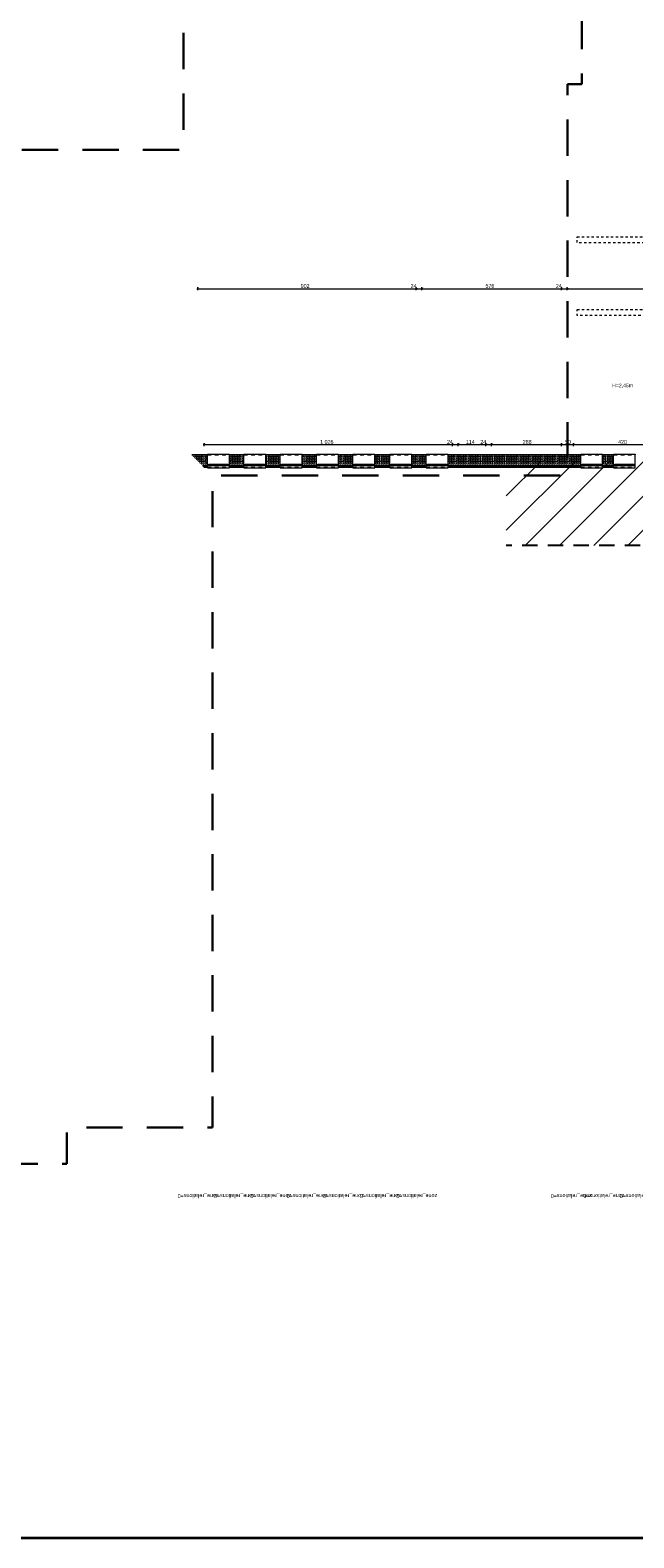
# Model space of a CAD drawing. Header units: centimetres. Extents: x 18292 to 3593338517, y 11794 to 62103.
# Tile 2 of 147: x 24148 to 26641, y 51348 to 57575. Entities that reach past the tile are written whole.
import ezdxf
from ezdxf.enums import TextEntityAlignment as Align

# ---------------------------------------------------------------- set-up
doc = ezdxf.new("R2010")
doc.units = ezdxf.units.CM
doc.header["$MEASUREMENT"] = 0
for name, pattern in [('1 LINIA PRZERYWANA', [30, 15, -15]), ('Dashed-002', [20, 10, -10]), ('Long Dashed', [105.83333, 63.499999, -42.333331]), ('Przerywana długa', [250, 150, -100])]:
    doc.linetypes.add(name, pattern=pattern)
for name, color, linetype in [('410-Fundamenty', 7, 'Continuous'), ('499-Wymiary i opisy', 7, 'Continuous'), ('__PROJEKTOWANE', 7, 'Continuous'), ('MF_OPISY', 7, 'Continuous'), ('MF_przerywana', 7, 'Continuous')]:
    doc.layers.add(name, color=color, linetype=linetype)
doc.styles.add('GENERATED_STYLE_1', font='txt')
doc.styles.add('GENERATED_STYLE_2', font='txt')
doc.styles.add('GENERATED_STYLE_4', font='txt')
doc.dimstyles.new('GENERATED_STYLE__1', dxfattribs={"dimtxt": 16, "dimasz": 6.08, "dimexe": 0.18, "dimexo": 0.0625, "dimgap": 0.09, "dimtad": 1, "dimtih": 1, "dimtoh": 1, "dimdec": 0, "dimzin": 0, "dimdsep": 46, "dimtxsty": 'GENERATED_STYLE_4', "dimblk": 'ARROWHEAD_2', "dimblk1": 'ARROWHEAD_2', "dimblk2": 'ARROWHEAD_2', "dimcen": 0.09, "dimse1": 1, "dimse2": 1, "dimclrd": 7, "dimclre": 7, "dimclrt": 7, "dimadec": 0, "dimazin": 0, "dimtfac": 1, "dimtdec": 4, "dimtmove": 0, "dimatfit": 3, "dimfxl": 0, "dimtolj": 1, "dimtzin": 0, "dimarcsym": 0})
doc.dimstyles.new('GENERATED_STYLE__4', dxfattribs={"dimtxt": 16, "dimasz": 6.08, "dimexe": 0.18, "dimexo": 0.0625, "dimgap": 0.09, "dimtad": 1, "dimdec": 0, "dimzin": 0, "dimdsep": 46, "dimtxsty": 'GENERATED_STYLE_4', "dimblk": 'ARROWHEAD_2', "dimblk1": 'ARROWHEAD_2', "dimblk2": 'ARROWHEAD_2', "dimcen": 0.09, "dimse1": 1, "dimse2": 1, "dimclrd": 7, "dimclre": 7, "dimclrt": 7, "dimadec": 0, "dimazin": 0, "dimtfac": 1, "dimtdec": 4, "dimtmove": 0, "dimatfit": 3, "dimfxl": 0, "dimtolj": 1, "dimtzin": 0, "dimarcsym": 0})
doc.dimstyles.new('GENERATED_STYLE__6', dxfattribs={"dimtxt": 16, "dimasz": 6.08, "dimexe": 0.18, "dimexo": 0.0625, "dimgap": 0.09, "dimtad": 1, "dimdec": 0, "dimzin": 0, "dimdsep": 46, "dimtxsty": 'GENERATED_STYLE_1', "dimblk": 'ARROWHEAD_2', "dimblk1": 'ARROWHEAD_2', "dimblk2": 'ARROWHEAD_2', "dimcen": 0.09, "dimse1": 1, "dimse2": 1, "dimclrd": 7, "dimclre": 7, "dimclrt": 7, "dimadec": 0, "dimazin": 0, "dimtfac": 1, "dimtdec": 4, "dimtmove": 0, "dimatfit": 3, "dimfxl": 0, "dimtolj": 1, "dimtzin": 0, "dimarcsym": 0})
pattern_1 = [(90, (4868174.1653, 3898003.6053), (-3.4641016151, 0), [2, -4]), (90, (4868172.4333, 3898006.6053), (-3.4641016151, 0), [2, -4]), (150, (4868174.1653, 3898005.6053), (1.7320508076, 3), [2, -4]), (150, (4868170.7012, 3898005.6053), (1.7320508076, 3), [2, -4]), (210, (4868174.1653, 3898003.6053), (-1.7320508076, 3), [2, -4]), (210, (4868170.7012, 3898003.6053), (-1.7320508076, 3), [2, -4])]
pattern_2 = [(45, (4868174.165, 3898003.605), (-7.071067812, 7.071067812), [7.5, -2.5]), (45, (4868174.165, 3898010.676), (-7.071067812, 7.071067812), [7.5, -2.5])]

# ---------------------------------------------------------------- blocks, each defined once
blk = doc.blocks.new('*D35', base_point=(4868174.2, 3898003.6))
at = {"layer": '499-Wymiary i opisy', "color": 7, "linetype": 'Continuous', "lineweight": 13}
for p, q in [((24862, 55863), (24865.9, 55863)), ((24868.2, 55867), (24863.6, 55859)), ((24865.9, 55857), (24865.9, 55869)), ((24865.9, 55863), (25891.9, 55863)), ((25894.2, 55867), (25889.6, 55859)), ((25891.9, 55857), (25891.9, 55869))]:
    blk.add_line(p, q, dxfattribs=at)
at = {"layer": '499-Wymiary i opisy', "color": 7, "lineweight": 13, "char_height": 16, "attachment_point": 7, "style": 'GENERATED_STYLE_4'}
for s, insert in [('\\A1;{\\pql;\\fArial Narrow|b0|i0|c238|p34;1\xa0026}', (25345.6, 55866.2)), ('\\A1;{\\pql;\\fArial Narrow|b0|i0|c238|p34;24}', (25869.1, 55866.2))]:
    blk.add_mtext(s, dxfattribs=dict(at, insert=insert))
blk = doc.blocks.new('ARROWHEAD_2')
at = {"color": 0, "linetype": 'Continuous', "lineweight": 0}
for p, q in [((0, 0), (-1, 0)), ((-0.4, -0.7), (0.4, 0.7))]:
    blk.add_line(p, q, dxfattribs=at)
blk = doc.blocks.new('*D37', base_point=(4868174.2, 3898003.6))
at = {"layer": '499-Wymiary i opisy', "color": 7, "linetype": 'Continuous', "lineweight": 13}
for p, q in [((25894.2, 55867), (25889.6, 55859)), ((25891.9, 55857), (25891.9, 55869)), ((25891.9, 55863), (25915.9, 55863)), ((25918.2, 55867), (25913.6, 55859)), ((25915.9, 55857), (25915.9, 55869))]:
    blk.add_line(p, q, dxfattribs=at)
blk = doc.blocks.new('*D38', base_point=(4868174.2, 3898003.6))
at = {"layer": '499-Wymiary i opisy', "color": 7, "linetype": 'Continuous', "lineweight": 13}
for p, q in [((25918.2, 55867), (25913.6, 55859)), ((25915.9, 55857), (25915.9, 55869)), ((25915.9, 55863), (26029.9, 55863)), ((26032.2, 55867), (26027.6, 55859)), ((26029.9, 55857), (26029.9, 55869))]:
    blk.add_line(p, q, dxfattribs=at)
at = {"layer": '499-Wymiary i opisy', "color": 7, "lineweight": 13, "char_height": 16, "attachment_point": 7, "style": 'GENERATED_STYLE_4'}
for s, insert in [('\\A1;{\\pql;\\fArial Narrow|b0|i0|c238|p34;114}', (25947.3, 55866.2)), ('\\A1;{\\pql;\\fArial Narrow|b0|i0|c238|p34;24}', (26007.1, 55866.2))]:
    blk.add_mtext(s, dxfattribs=dict(at, insert=insert))
blk = doc.blocks.new('*D39', base_point=(4868174.2, 3898003.6))
at = {"layer": '499-Wymiary i opisy', "color": 7, "linetype": 'Continuous', "lineweight": 13}
for p, q in [((26032.2, 55867), (26027.6, 55859)), ((26029.9, 55857), (26029.9, 55869)), ((26029.9, 55863), (26053.6, 55863)), ((26055.9, 55867), (26051.3, 55859)), ((26053.6, 55857), (26053.6, 55869))]:
    blk.add_line(p, q, dxfattribs=at)
blk = doc.blocks.new('*D40', base_point=(4868174.2, 3898003.6))
at = {"layer": '499-Wymiary i opisy', "color": 7, "linetype": 'Continuous', "lineweight": 13}
for p, q in [((26055.9, 55867), (26051.3, 55859)), ((26053.6, 55857), (26053.6, 55869)), ((26053.6, 55863), (26341.7, 55863)), ((26344.1, 55867), (26339.4, 55859)), ((26341.7, 55857), (26341.7, 55869))]:
    blk.add_line(p, q, dxfattribs=at)
at = {"layer": '499-Wymiary i opisy', "color": 7, "lineweight": 13, "insert": (26182.3, 55866.2), "char_height": 16, "attachment_point": 7, "style": 'GENERATED_STYLE_4'}
blk.add_mtext('\\A1;{\\pql;\\fArial Narrow|b0|i0|c238|p34;288}', dxfattribs=at)
blk = doc.blocks.new('*D41', base_point=(4868174.2, 3898003.6))
at = {"layer": '499-Wymiary i opisy', "color": 7, "linetype": 'Continuous', "lineweight": 13}
for p, q in [((26344.1, 55867), (26339.4, 55859)), ((26341.7, 55857), (26341.7, 55869)), ((26341.7, 55863), (26391.9, 55863)), ((26394.2, 55867), (26389.6, 55859)), ((26391.9, 55857), (26391.9, 55869))]:
    blk.add_line(p, q, dxfattribs=at)
at = {"layer": '499-Wymiary i opisy', "color": 7, "lineweight": 13, "insert": (26356.6, 55866.2), "char_height": 16, "attachment_point": 7, "style": 'GENERATED_STYLE_4'}
blk.add_mtext('\\A1;{\\pql;\\fArial Narrow|b0|i0|c238|p34;50}', dxfattribs=at)
blk = doc.blocks.new('*D42', base_point=(4868174.2, 3898003.6))
at = {"layer": '499-Wymiary i opisy', "color": 7, "linetype": 'Continuous', "lineweight": 13}
for p, q in [((26394.2, 55867), (26389.6, 55859)), ((26391.9, 55857), (26391.9, 55869)), ((26391.9, 55863), (26811.9, 55863)), ((26814.2, 55867), (26809.6, 55859)), ((26811.9, 55857), (26811.9, 55869))]:
    blk.add_line(p, q, dxfattribs=at)
at = {"layer": '499-Wymiary i opisy', "color": 7, "lineweight": 13, "char_height": 16, "attachment_point": 7, "style": 'GENERATED_STYLE_4'}
for s, insert in [('\\A1;{\\pql;\\fArial Narrow|b0|i0|c238|p34;420}', (26576.3, 55866.2)), ('\\A1;{\\pql;\\fArial Narrow|b0|i0|c238|p34;24}', (26789.1, 55866.2))]:
    blk.add_mtext(s, dxfattribs=dict(at, insert=insert))
blk = doc.blocks.new('*D116', base_point=(4868174.2, 3898003.6))
at = {"layer": '499-Wymiary i opisy', "color": 7, "linetype": 'Continuous', "lineweight": 13}
for p, q in [((24836, 56506.9), (24839.9, 56506.9)), ((24842.2, 56510.9), (24837.6, 56502.9)), ((24839.9, 56500.9), (24839.9, 56512.9)), ((24839.9, 56506.9), (25741.9, 56506.9)), ((25744.2, 56510.9), (25739.6, 56502.9)), ((25741.9, 56500.9), (25741.9, 56512.9))]:
    blk.add_line(p, q, dxfattribs=at)
at = {"layer": '499-Wymiary i opisy', "color": 7, "lineweight": 13, "char_height": 16, "attachment_point": 7, "style": 'GENERATED_STYLE_4'}
for s, insert in [('\\A1;{\\pql;\\fArial Narrow|b0|i0|c238|p34;902}', (25265.3, 56510.1)), ('\\A1;{\\pql;\\fArial Narrow|b0|i0|c238|p34;24}', (25719.1, 56510.1))]:
    blk.add_mtext(s, dxfattribs=dict(at, insert=insert))
blk = doc.blocks.new('*D117', base_point=(4868174.2, 3898003.6))
at = {"layer": '499-Wymiary i opisy', "color": 7, "linetype": 'Continuous', "lineweight": 13}
for p, q in [((25744.2, 56510.9), (25739.6, 56502.9)), ((25741.9, 56500.9), (25741.9, 56512.9)), ((25741.9, 56506.9), (25765.9, 56506.9)), ((25768.2, 56510.9), (25763.6, 56502.9)), ((25765.9, 56500.9), (25765.9, 56512.9))]:
    blk.add_line(p, q, dxfattribs=at)
blk = doc.blocks.new('*D118', base_point=(4868174.2, 3898003.6))
at = {"layer": '499-Wymiary i opisy', "color": 7, "linetype": 'Continuous', "lineweight": 13}
for p, q in [((25768.2, 56510.9), (25763.6, 56502.9)), ((25765.9, 56500.9), (25765.9, 56512.9)), ((25765.9, 56506.9), (26341.9, 56506.9)), ((26344.2, 56510.9), (26339.6, 56502.9)), ((26341.9, 56500.9), (26341.9, 56512.9))]:
    blk.add_line(p, q, dxfattribs=at)
at = {"layer": '499-Wymiary i opisy', "color": 7, "lineweight": 13, "char_height": 16, "attachment_point": 7, "style": 'GENERATED_STYLE_4'}
for s, insert in [('\\A1;{\\pql;\\fArial Narrow|b0|i0|c238|p34;576}', (26028.3, 56510.1)), ('\\A1;{\\pql;\\fArial Narrow|b0|i0|c238|p34;24}', (26319.1, 56510.1))]:
    blk.add_mtext(s, dxfattribs=dict(at, insert=insert))
blk = doc.blocks.new('*D119', base_point=(4868174.2, 3898003.6))
at = {"layer": '499-Wymiary i opisy', "color": 7, "linetype": 'Continuous', "lineweight": 13}
for p, q in [((26344.2, 56510.9), (26339.6, 56502.9)), ((26341.9, 56500.9), (26341.9, 56512.9)), ((26341.9, 56506.9), (26365.9, 56506.9)), ((26368.2, 56510.9), (26363.6, 56502.9)), ((26365.9, 56500.9), (26365.9, 56512.9))]:
    blk.add_line(p, q, dxfattribs=at)
blk = doc.blocks.new('*D120', base_point=(4868174.2, 3898003.6))
at = {"layer": '499-Wymiary i opisy', "color": 7, "linetype": 'Continuous', "lineweight": 13}
for p, q in [((26368.2, 56510.9), (26363.6, 56502.9)), ((26365.9, 56500.9), (26365.9, 56512.9)), ((26365.9, 56506.9), (28193.9, 56506.9)), ((28196.2, 56510.9), (28191.6, 56502.9)), ((28193.9, 56500.9), (28193.9, 56512.9))]:
    blk.add_line(p, q, dxfattribs=at)
at = {"layer": '499-Wymiary i opisy', "color": 7, "lineweight": 13, "insert": (27256.8, 56510.1), "char_height": 16, "attachment_point": 7, "style": 'GENERATED_STYLE_4'}
blk.add_mtext('\\A1;{\\pql;\\fArial Narrow|b0|i0|c238|p34;1\xa0828}', dxfattribs=at)
blk = doc.blocks.new('*D126', base_point=(4868174.2, 3898003.6))
at = {"layer": '499-Wymiary i opisy', "color": 7, "linetype": 'Continuous', "lineweight": 13}
for p, q in [((31251.8, 59746.5), (31239.8, 59746.5)), ((31249.8, 59744.2), (31241.8, 59748.8)), ((31245.8, 59746.5), (31245.8, 59750.4)), ((31245.8, 52927.5), (31245.8, 59746.5)), ((31251.8, 52927.5), (31239.8, 52927.5)), ((31241.8, 52929.8), (31249.8, 52925.2)), ((31245.8, 52923.6), (31245.8, 52927.5))]:
    blk.add_line(p, q, dxfattribs=at)
at = {"layer": '499-Wymiary i opisy', "color": 7, "lineweight": 13, "insert": (31242.6, 56311.4), "char_height": 16, "attachment_point": 7, "rotation": 90, "style": 'GENERATED_STYLE_1'}
blk.add_mtext('\\A1;{\\pql;\\fArial Narrow|b1|i0|c238|p34;6\xa0819}', dxfattribs=at)
blk = doc.blocks.new('*D127', base_point=(4868174.2, 3898003.6))
at = {"layer": '499-Wymiary i opisy', "color": 7, "linetype": 'Continuous', "lineweight": 13}
for p, q in [((31221.8, 53077.5), (31209.8, 53077.5)), ((31211.8, 53079.8), (31219.8, 53075.2)), ((31215.8, 52927.5), (31215.8, 53077.5)), ((31221.8, 52927.5), (31209.8, 52927.5)), ((31211.8, 52929.8), (31219.8, 52925.2)), ((31215.8, 52923.6), (31215.8, 52927.5))]:
    blk.add_line(p, q, dxfattribs=at)
at = {"layer": '499-Wymiary i opisy', "color": 7, "lineweight": 13, "insert": (31212.6, 52987.1), "char_height": 16, "attachment_point": 7, "rotation": 90, "style": 'GENERATED_STYLE_4'}
blk.add_mtext('\\A1;{\\pql;\\fArial Narrow|b0|i0|c238|p34;150}', dxfattribs=at)
blk = doc.blocks.new('*D128', base_point=(4868174.2, 3898003.6))
at = {"layer": '499-Wymiary i opisy', "color": 7, "linetype": 'Continuous', "lineweight": 13}
for p, q in [((31221.8, 54094.5), (31209.8, 54094.5)), ((31211.8, 54096.8), (31219.8, 54092.2)), ((31215.8, 53077.5), (31215.8, 54094.5)), ((31221.8, 53077.5), (31209.8, 53077.5)), ((31211.8, 53079.8), (31219.8, 53075.2))]:
    blk.add_line(p, q, dxfattribs=at)
at = {"layer": '499-Wymiary i opisy', "color": 7, "lineweight": 13, "insert": (31212.6, 53563), "char_height": 16, "attachment_point": 7, "rotation": 90, "style": 'GENERATED_STYLE_4'}
blk.add_mtext('\\A1;{\\pql;\\fArial Narrow|b0|i0|c238|p34;1\xa0017}', dxfattribs=at)
blk = doc.blocks.new('*D135', base_point=(4868174.2, 3898003.6))
at = {"layer": '499-Wymiary i opisy', "color": 7, "linetype": 'Continuous', "lineweight": 13}
for p, q in [((31191.8, 53077.5), (31179.8, 53077.5)), ((31181.8, 53079.8), (31189.8, 53075.2)), ((31185.8, 52927.5), (31185.8, 53077.5)), ((31191.8, 52927.5), (31179.8, 52927.5)), ((31181.8, 52929.8), (31189.8, 52925.2)), ((31185.8, 52923.6), (31185.8, 52927.5))]:
    blk.add_line(p, q, dxfattribs=at)
at = {"layer": '499-Wymiary i opisy', "color": 7, "lineweight": 13, "insert": (31182.6, 52987.1), "char_height": 16, "attachment_point": 7, "rotation": 90, "style": 'GENERATED_STYLE_4'}
blk.add_mtext('\\A1;{\\pql;\\fArial Narrow|b0|i0|c238|p34;150}', dxfattribs=at)
blk = doc.blocks.new('*D136', base_point=(4868174.2, 3898003.6))
at = {"layer": '499-Wymiary i opisy', "color": 7, "linetype": 'Continuous', "lineweight": 13}
for p, q in [((31191.8, 54094.5), (31179.8, 54094.5)), ((31181.8, 54096.8), (31189.8, 54092.2)), ((31185.8, 53077.5), (31185.8, 54094.5)), ((31191.8, 53077.5), (31179.8, 53077.5)), ((31181.8, 53079.8), (31189.8, 53075.2))]:
    blk.add_line(p, q, dxfattribs=at)
at = {"layer": '499-Wymiary i opisy', "color": 7, "lineweight": 13, "insert": (31182.6, 53563), "char_height": 16, "attachment_point": 7, "rotation": 90, "style": 'GENERATED_STYLE_4'}
blk.add_mtext('\\A1;{\\pql;\\fArial Narrow|b0|i0|c238|p34;1\xa0017}', dxfattribs=at)
blk = doc.blocks.new('Okno 21')
at = {"layer": '410-Fundamenty', "color": 5, "linetype": 'Continuous', "lineweight": 13}
for p, q in [((-45, 40), (-45, 43)), ((-45, 43), (45, 43)), ((-45, 0), (-39.5, 0)), ((-39.5, 2.5), (-34.5, 2.5)), ((-39.5, -2.5), (-39.5, 2.5)), ((-39.5, 0), (-39.5, -2.5)), ((-34.5, 2.5), (34.5, 2.5)), ((-34.5, 2.5), (-34.5, -2.5)), ((-34.5, 2.5), (34.5, 2.5)), ((-34.5, 0), (34.5, 0)), ((34.5, -2.5), (34.5, 2.5)), ((34.5, 2.5), (39.5, 2.5)), ((39.5, 2.5), (39.5, -2.5)), ((39.5, -2.5), (39.5, 0)), ((39.5, 0), (45, 0)), ((45, 43), (45, 40)), ((-37, -5), (-45, -5)), ((-45, -10), (-45, -13)), ((-45, -13), (45, -13)), ((-39.5, -2.5), (-37, -2.5)), ((-34.5, -2.5), (-39.5, -2.5)), ((-37, -2.5), (-37, -5)), ((37, -5), (-37, -5)), ((34.5, -2.5), (-34.5, -2.5)), ((39.5, -2.5), (34.5, -2.5)), ((37, -5), (37, -2.5)), ((37, -2.5), (39.5, -2.5)), ((45, -5), (37, -5)), ((45, -13), (45, -10))]:
    blk.add_line(p, q, dxfattribs=at)
at = {"layer": '410-Fundamenty', "color": 5, "linetype": '1 LINIA PRZERYWANA', "lineweight": 13}
for p, q in [((-45, 40), (45, 40)), ((-45, -10), (45, -10))]:
    blk.add_line(p, q, dxfattribs=at)
at = {"layer": '410-Fundamenty', "color": 7, "linetype": 'Continuous', "lineweight": 13}
for p, q in [((-45, 15), (-45, 40)), ((-45, 10), (-45, 15)), ((-45, 0), (-45, 10)), ((-45, -5), (-45, 0)), ((-45, -5), (-45, 0)), ((45, 15), (45, 40)), ((45, 10), (45, 15)), ((45, 0), (45, 10)), ((45, -5), (45, 0)), ((45, -5), (45, 0)), ((-45, -10), (-45, -5)), ((45, -10), (45, -5))]:
    blk.add_line(p, q, dxfattribs=at)
blk = doc.blocks.new('D Marker 11')
at = {"layer": '410-Fundamenty', "color": 5, "lineweight": 13, "style": 'GENERATED_STYLE_1'}
blk.add_attdef('DUMMY_141', text='', height=16, rotation=180, dxfattribs=at).set_placement((0, -3047.647), align=Align.BOTTOM_LEFT)

msp = doc.modelspace()

# ---------------------------------------------------------------- hatches: boundary and pattern name
at = {"layer": '410-Fundamenty', "linetype": 'Continuous', "lineweight": 0, "true_color": 0x000000}
h = msp.add_hatch(dxfattribs=at)
h.set_pattern_fill('beton_000a', color=18, style=0, pattern_type=2)
h.set_pattern_definition(pattern_2)
h.paths.add_polyline_path([(24815.9, 55820.5), (24840.9, 55795.5), (24880.9, 55795.5), (24880.9, 55820.5)])
h = msp.add_hatch(dxfattribs=at)
h.set_pattern_fill('beton_000a', color=18, style=0, pattern_type=2)
h.set_pattern_definition(pattern_2)
h.paths.add_polyline_path([(24840.9, 55795.5), (24845.9, 55790.5), (24880.9, 55790.5), (24880.9, 55795.5)])
h = msp.add_hatch(dxfattribs=at)
h.set_pattern_fill('beton_000a', color=18, style=0, pattern_type=2)
h.set_pattern_definition(pattern_2)
h.paths.add_polyline_path([(24845.9, 55790.5), (24860.9, 55775.5), (24880.9, 55775.5), (24880.9, 55790.5)])
h = msp.add_hatch(dxfattribs=at)
h.set_pattern_fill('beton_000a', color=18, style=0, pattern_type=2)
h.set_pattern_definition(pattern_2)
h.paths.add_polyline_path([(24970.9, 55820.5), (24970.9, 55795.5), (25030.9, 55795.5), (25030.9, 55820.5)])
h = msp.add_hatch(dxfattribs=at)
h.set_pattern_fill('beton_000a', color=18, style=0, pattern_type=2)
h.set_pattern_definition(pattern_2)
h.paths.add_polyline_path([(24970.9, 55790.5), (25030.9, 55790.5), (25030.9, 55795.5), (24970.9, 55795.5)])
h = msp.add_hatch(dxfattribs=at)
h.set_pattern_fill('beton_000a', color=18, style=0, pattern_type=2)
h.set_pattern_definition(pattern_2)
h.paths.add_polyline_path([(24970.9, 55775.5), (25030.9, 55775.5), (25030.9, 55790.5), (24970.9, 55790.5)])
h = msp.add_hatch(dxfattribs=at)
h.set_pattern_fill('beton_000a', color=18, style=0, pattern_type=2)
h.set_pattern_definition(pattern_2)
h.paths.add_polyline_path([(25120.9, 55820.5), (25120.9, 55795.5), (25180.9, 55795.5), (25180.9, 55820.5)])
h = msp.add_hatch(dxfattribs=at)
h.set_pattern_fill('beton_000a', color=18, style=0, pattern_type=2)
h.set_pattern_definition(pattern_2)
h.paths.add_polyline_path([(25120.9, 55790.5), (25180.9, 55790.5), (25180.9, 55795.5), (25120.9, 55795.5)])
h = msp.add_hatch(dxfattribs=at)
h.set_pattern_fill('beton_000a', color=18, style=0, pattern_type=2)
h.set_pattern_definition(pattern_2)
h.paths.add_polyline_path([(25120.9, 55775.5), (25180.9, 55775.5), (25180.9, 55790.5), (25120.9, 55790.5)])
h = msp.add_hatch(dxfattribs=at)
h.set_pattern_fill('beton_000a', color=18, style=0, pattern_type=2)
h.set_pattern_definition(pattern_2)
h.paths.add_polyline_path([(25270.9, 55795.5), (25330.9, 55795.5), (25330.9, 55820.5), (25270.9, 55820.5)])
h = msp.add_hatch(dxfattribs=at)
h.set_pattern_fill('beton_000a', color=18, style=0, pattern_type=2)
h.set_pattern_definition(pattern_2)
h.paths.add_polyline_path([(25270.9, 55790.5), (25330.9, 55790.5), (25330.9, 55795.5), (25270.9, 55795.5)])
h = msp.add_hatch(dxfattribs=at)
h.set_pattern_fill('beton_000a', color=18, style=0, pattern_type=2)
h.set_pattern_definition(pattern_2)
h.paths.add_polyline_path([(25270.9, 55775.5), (25330.9, 55775.5), (25330.9, 55790.5), (25270.9, 55790.5)])
h = msp.add_hatch(dxfattribs=at)
h.set_pattern_fill('beton_000a', color=18, style=0, pattern_type=2)
h.set_pattern_definition(pattern_2)
h.paths.add_polyline_path([(25420.9, 55795.5), (25480.9, 55795.5), (25480.9, 55820.5), (25420.9, 55820.5)])
h = msp.add_hatch(dxfattribs=at)
h.set_pattern_fill('beton_000a', color=18, style=0, pattern_type=2)
h.set_pattern_definition(pattern_2)
h.paths.add_polyline_path([(25420.9, 55790.5), (25480.9, 55790.5), (25480.9, 55795.5), (25420.9, 55795.5)])
h = msp.add_hatch(dxfattribs=at)
h.set_pattern_fill('beton_000a', color=18, style=0, pattern_type=2)
h.set_pattern_definition(pattern_2)
h.paths.add_polyline_path([(25420.9, 55775.5), (25480.9, 55775.5), (25480.9, 55790.5), (25420.9, 55790.5)])
h = msp.add_hatch(dxfattribs=at)
h.set_pattern_fill('beton_000a', color=18, style=0, pattern_type=2)
h.set_pattern_definition(pattern_2)
h.paths.add_polyline_path([(25570.9, 55795.5), (25633.9, 55795.5), (25633.9, 55820.5), (25570.9, 55820.5)])
h = msp.add_hatch(dxfattribs=at)
h.set_pattern_fill('beton_000a', color=18, style=0, pattern_type=2)
h.set_pattern_definition(pattern_2)
h.paths.add_polyline_path([(25570.9, 55790.5), (25633.9, 55790.5), (25633.9, 55795.5), (25570.9, 55795.5)])
h = msp.add_hatch(dxfattribs=at)
h.set_pattern_fill('beton_000a', color=18, style=0, pattern_type=2)
h.set_pattern_definition(pattern_2)
h.paths.add_polyline_path([(25570.9, 55775.5), (25633.9, 55775.5), (25633.9, 55790.5), (25570.9, 55790.5)])
h = msp.add_hatch(dxfattribs=at)
h.set_pattern_fill('beton_000a', color=18, style=0, pattern_type=2)
h.set_pattern_definition(pattern_2)
h.paths.add_polyline_path([(25723.9, 55795.5), (25783.9, 55795.5), (25783.9, 55820.5), (25723.9, 55820.5)])
h = msp.add_hatch(dxfattribs=at)
h.set_pattern_fill('beton_000a', color=18, style=0, pattern_type=2)
h.set_pattern_definition(pattern_2)
h.paths.add_polyline_path([(25723.9, 55790.5), (25783.9, 55790.5), (25783.9, 55795.5), (25723.9, 55795.5)])
h = msp.add_hatch(dxfattribs=at)
h.set_pattern_fill('beton_000a', color=18, style=0, pattern_type=2)
h.set_pattern_definition(pattern_2)
h.paths.add_polyline_path([(25723.9, 55775.5), (25783.9, 55775.5), (25783.9, 55790.5), (25723.9, 55790.5)])
h = msp.add_hatch(dxfattribs=at)
h.set_pattern_fill('beton_000a', color=18, style=0, pattern_type=2)
h.set_pattern_definition(pattern_2)
h.paths.add_polyline_path([(25873.9, 55820.5), (25873.9, 55795.5), (26421.9, 55795.5), (26421.9, 55820.5)])
h = msp.add_hatch(dxfattribs=at)
h.set_pattern_fill('beton_000a', color=18, style=0, pattern_type=2)
h.set_pattern_definition(pattern_2)
h.paths.add_polyline_path([(25873.9, 55790.5), (26421.9, 55790.5), (26421.9, 55795.5), (25873.9, 55795.5)])
h = msp.add_hatch(dxfattribs=at)
h.set_pattern_fill('beton_000a', color=18, style=0, pattern_type=2)
h.set_pattern_definition(pattern_2)
h.paths.add_polyline_path([(25873.9, 55775.5), (26421.9, 55775.5), (26421.9, 55790.5), (25873.9, 55790.5)])
h = msp.add_hatch(dxfattribs=at)
h.set_pattern_fill('beton_000a', color=18, style=0, pattern_type=2)
h.set_pattern_definition(pattern_2)
h.paths.add_polyline_path([(26511.9, 55820.5), (26511.9, 55795.5), (26556.9, 55795.5), (26556.9, 55820.5)])
h = msp.add_hatch(dxfattribs=at)
h.set_pattern_fill('beton_000a', color=18, style=0, pattern_type=2)
h.set_pattern_definition(pattern_2)
h.paths.add_polyline_path([(26511.9, 55790.5), (26556.9, 55790.5), (26556.9, 55795.5), (26511.9, 55795.5)])
h = msp.add_hatch(dxfattribs=at)
h.set_pattern_fill('beton_000a', color=18, style=0, pattern_type=2)
h.set_pattern_definition(pattern_2)
h.paths.add_polyline_path([(26511.9, 55775.5), (26556.9, 55775.5), (26556.9, 55790.5), (26511.9, 55790.5)])
h = msp.add_hatch(dxfattribs=at)
h.set_pattern_fill('Styropian_000a', color=18, style=0, pattern_type=2)
h.set_pattern_definition(pattern_1)
h.paths.add_polyline_path([(24880.9, 55775.5), (24860.9, 55775.5), (24865.9, 55770.5), (24880.9, 55770.5)])
h = msp.add_hatch(dxfattribs=at)
h.set_pattern_fill('Styropian_000a', color=18, style=0, pattern_type=2)
h.set_pattern_definition(pattern_1)
h.paths.add_polyline_path([(25030.9, 55775.5), (24970.9, 55775.5), (24970.9, 55770.5), (25030.9, 55770.5)])
h = msp.add_hatch(dxfattribs=at)
h.set_pattern_fill('Styropian_000a', color=18, style=0, pattern_type=2)
h.set_pattern_definition(pattern_1)
h.paths.add_polyline_path([(25120.9, 55775.5), (25120.9, 55770.5), (25180.9, 55770.5), (25180.9, 55775.5)])
h = msp.add_hatch(dxfattribs=at)
h.set_pattern_fill('Styropian_000a', color=18, style=0, pattern_type=2)
h.set_pattern_definition(pattern_1)
h.paths.add_polyline_path([(25270.9, 55775.5), (25270.9, 55770.5), (25330.9, 55770.5), (25330.9, 55775.5)])
h = msp.add_hatch(dxfattribs=at)
h.set_pattern_fill('Styropian_000a', color=18, style=0, pattern_type=2)
h.set_pattern_definition(pattern_1)
h.paths.add_polyline_path([(25420.9, 55770.5), (25480.9, 55770.5), (25480.9, 55775.5), (25420.9, 55775.5)])
h = msp.add_hatch(dxfattribs=at)
h.set_pattern_fill('Styropian_000a', color=18, style=0, pattern_type=2)
h.set_pattern_definition(pattern_1)
h.paths.add_polyline_path([(25570.9, 55775.5), (25570.9, 55770.5), (25633.9, 55770.5), (25633.9, 55775.5)])
h = msp.add_hatch(dxfattribs=at)
h.set_pattern_fill('Styropian_000a', color=18, style=0, pattern_type=2)
h.set_pattern_definition(pattern_1)
h.paths.add_polyline_path([(25723.9, 55770.5), (25783.9, 55770.5), (25783.9, 55775.5), (25723.9, 55775.5)])
h = msp.add_hatch(dxfattribs=at)
h.set_pattern_fill('Styropian_000a', color=18, style=0, pattern_type=2)
h.set_pattern_definition(pattern_1)
h.paths.add_polyline_path([(25873.9, 55770.5), (26421.9, 55770.5), (26421.9, 55775.5), (25873.9, 55775.5)])
h = msp.add_hatch(dxfattribs=at)
h.set_pattern_fill('Styropian_000a', color=18, style=0, pattern_type=2)
h.set_pattern_definition(pattern_1)
h.paths.add_polyline_path([(26556.9, 55775.5), (26511.9, 55775.5), (26511.9, 55770.5), (26556.9, 55770.5)])
at = {"layer": '__PROJEKTOWANE', "linetype": 'Continuous', "lineweight": 13}
h = msp.add_hatch(dxfattribs=at)
h.set_pattern_fill('Bloczki_ceramiczne_kopia_DD', color=150, style=0, pattern_type=2)
h.set_pattern_definition([(45, (4868174.17, 3898003.61), (-70.7106781, 70.7106781), [])])
h.paths.add_polyline_path([(29714.9, 54617.5), (30014.9, 54617.5), (30014.9, 55810.5), (29733.9, 55810.5), (29733.9, 56706.5), (30094, 56706.5), (30092.1, 56167.5), (30371.9, 56167.5), (30371.9, 54260.5), (30071.9, 54260.5), (30071.9, 53759.5), (28132.9, 53759.5), (28132.9, 54560.5), (27833.9, 54560.5), (27832.9, 55446.7), (26114.1, 55446.6), (26114.1, 55792.5), (28189.9, 55792.5), (28189.9, 54917.5), (28489.9, 54917.5), (28489.9, 54116.5), (29714.9, 54116.5)])

# ---------------------------------------------------------------- linework, layer by layer
at = {"color": 161, "linetype": 'Continuous', "lineweight": 35, "true_color": 0x40a5ff}
msp.add_line((20980.3, 51348.5), (31688, 51348.5), dxfattribs=at)
at = {"layer": '410-Fundamenty', "color": 7, "linetype": 'Continuous', "lineweight": 13}
for p, q in [((24880.9, 55795.5), (24880.9, 55820.5)), ((24880.9, 55790.5), (24880.9, 55795.5)), ((24880.9, 55780.5), (24880.9, 55790.5)), ((24970.9, 55795.5), (24970.9, 55820.5)), ((24970.9, 55790.5), (24970.9, 55795.5)), ((24970.9, 55780.5), (24970.9, 55790.5)), ((25030.9, 55795.5), (25030.9, 55820.5)), ((25030.9, 55790.5), (25030.9, 55795.5)), ((25030.9, 55780.5), (25030.9, 55790.5)), ((25120.9, 55795.5), (25120.9, 55820.5)), ((25120.9, 55790.5), (25120.9, 55795.5)), ((25120.9, 55780.5), (25120.9, 55790.5)), ((25180.9, 55795.5), (25180.9, 55820.5)), ((25180.9, 55790.5), (25180.9, 55795.5)), ((25180.9, 55780.5), (25180.9, 55790.5)), ((25270.9, 55795.5), (25270.9, 55820.5)), ((25270.9, 55790.5), (25270.9, 55795.5)), ((25270.9, 55780.5), (25270.9, 55790.5)), ((25330.9, 55795.5), (25330.9, 55820.5)), ((25330.9, 55790.5), (25330.9, 55795.5)), ((25330.9, 55780.5), (25330.9, 55790.5)), ((25420.9, 55795.5), (25420.9, 55820.5)), ((25420.9, 55790.5), (25420.9, 55795.5)), ((25420.9, 55780.5), (25420.9, 55790.5)), ((25480.9, 55795.5), (25480.9, 55820.5)), ((25480.9, 55790.5), (25480.9, 55795.5)), ((25480.9, 55780.5), (25480.9, 55790.5)), ((25570.9, 55795.5), (25570.9, 55820.5)), ((25570.9, 55790.5), (25570.9, 55795.5)), ((25570.9, 55780.5), (25570.9, 55790.5)), ((25633.9, 55795.5), (25633.9, 55820.5)), ((25633.9, 55790.5), (25633.9, 55795.5)), ((25633.9, 55780.5), (25633.9, 55790.5)), ((25723.9, 55795.5), (25723.9, 55820.5)), ((25723.9, 55790.5), (25723.9, 55795.5)), ((25723.9, 55780.5), (25723.9, 55790.5)), ((25783.9, 55795.5), (25783.9, 55820.5)), ((25783.9, 55790.5), (25783.9, 55795.5)), ((25783.9, 55780.5), (25783.9, 55790.5)), ((25873.9, 55795.5), (25873.9, 55820.5)), ((25873.9, 55790.5), (25873.9, 55795.5)), ((25873.9, 55780.5), (25873.9, 55790.5)), ((26421.9, 55795.5), (26421.9, 55820.5)), ((26421.9, 55790.5), (26421.9, 55795.5)), ((26421.9, 55780.5), (26421.9, 55790.5)), ((26511.9, 55795.5), (26511.9, 55820.5)), ((26511.9, 55790.5), (26511.9, 55795.5)), ((26511.9, 55780.5), (26511.9, 55790.5)), ((26556.9, 55795.5), (26556.9, 55820.5)), ((26556.9, 55790.5), (26556.9, 55795.5)), ((26556.9, 55780.5), (26556.9, 55790.5)), ((24860.9, 55775.5), (24880.9, 55775.5)), ((24880.9, 55775.5), (24880.9, 55780.5)), ((24880.9, 55770.5), (24880.9, 55775.5)), ((24970.9, 55775.5), (24970.9, 55780.5)), ((24970.9, 55775.5), (25030.9, 55775.5)), ((24970.9, 55770.5), (24970.9, 55775.5)), ((25030.9, 55775.5), (25030.9, 55780.5)), ((25030.9, 55770.5), (25030.9, 55775.5)), ((25120.9, 55775.5), (25120.9, 55780.5)), ((25120.9, 55775.5), (25180.9, 55775.5)), ((25120.9, 55770.5), (25120.9, 55775.5)), ((25180.9, 55775.5), (25180.9, 55780.5)), ((25180.9, 55770.5), (25180.9, 55775.5)), ((25270.9, 55775.5), (25270.9, 55780.5)), ((25270.9, 55775.5), (25330.9, 55775.5)), ((25270.9, 55770.5), (25270.9, 55775.5)), ((25330.9, 55775.5), (25330.9, 55780.5)), ((25330.9, 55770.5), (25330.9, 55775.5)), ((25420.9, 55775.5), (25420.9, 55780.5)), ((25420.9, 55775.5), (25480.9, 55775.5)), ((25420.9, 55770.5), (25420.9, 55775.5)), ((25480.9, 55775.5), (25480.9, 55780.5)), ((25480.9, 55770.5), (25480.9, 55775.5)), ((25570.9, 55775.5), (25570.9, 55780.5)), ((25570.9, 55775.5), (25633.9, 55775.5)), ((25570.9, 55770.5), (25570.9, 55775.5)), ((25633.9, 55775.5), (25633.9, 55780.5)), ((25633.9, 55770.5), (25633.9, 55775.5)), ((25723.9, 55775.5), (25723.9, 55780.5)), ((25723.9, 55775.5), (25783.9, 55775.5)), ((25723.9, 55770.5), (25723.9, 55775.5)), ((25783.9, 55775.5), (25783.9, 55780.5)), ((25783.9, 55770.5), (25783.9, 55775.5)), ((25873.9, 55775.5), (25873.9, 55780.5)), ((25873.9, 55775.5), (26421.9, 55775.5)), ((25873.9, 55770.5), (25873.9, 55775.5)), ((26421.9, 55775.5), (26421.9, 55780.5)), ((26421.9, 55770.5), (26421.9, 55775.5)), ((26511.9, 55775.5), (26511.9, 55780.5)), ((26511.9, 55775.5), (26556.9, 55775.5)), ((26511.9, 55770.5), (26511.9, 55775.5)), ((26556.9, 55775.5), (26556.9, 55780.5)), ((26556.9, 55770.5), (26556.9, 55775.5))]:
    msp.add_line(p, q, dxfattribs=at)
at = {"layer": '410-Fundamenty', "color": 7, "linetype": 'Continuous', "lineweight": 13, "flags": 128}
for points in [[(24880.9, 55820.5), (24815.9, 55820.5)], [(25030.9, 55820.5), (24970.9, 55820.5)], [(25180.9, 55820.5), (25120.9, 55820.5)], [(25330.9, 55820.5), (25270.9, 55820.5)], [(25480.9, 55820.5), (25420.9, 55820.5)], [(25633.9, 55820.5), (25570.9, 55820.5)], [(25783.9, 55820.5), (25723.9, 55820.5)], [(26421.9, 55820.5), (25873.9, 55820.5)], [(26556.9, 55820.5), (26511.9, 55820.5)], [(24865.9, 55770.5), (24880.9, 55770.5)], [(24970.9, 55770.5), (25030.9, 55770.5)], [(25120.9, 55770.5), (25180.9, 55770.5)], [(25270.9, 55770.5), (25330.9, 55770.5)], [(25420.9, 55770.5), (25480.9, 55770.5)], [(25570.9, 55770.5), (25633.9, 55770.5)], [(25723.9, 55770.5), (25783.9, 55770.5)], [(25873.9, 55770.5), (26421.9, 55770.5)], [(26511.9, 55770.5), (26556.9, 55770.5)]]:
    msp.add_lwpolyline(points, dxfattribs=at)
at = {"layer": '__PROJEKTOWANE', "color": 7, "linetype": 'Long Dashed', "lineweight": 25}
msp.add_line((27831, 55446.6), (26114.1, 55446.6), dxfattribs=at)
at = {"layer": 'MF_OPISY', "color": 1, "linetype": 'Przerywana długa', "lineweight": 30, "flags": 128}
msp.add_lwpolyline([(23254.9, 56267.5), (23254.9, 55002.5), (22954.9, 55002.5), (22954.9, 53806.5), (23103.9, 53806.5), (23103.9, 53652.5), (23103.9, 52892.5), (24299.9, 52892.5), (24299.9, 53042.5), (24900.9, 53042.5), (24900.9, 55735.5), (26366.9, 55735.5), (26366.9, 57351.5), (26426.9, 57351.5), (26426.9, 58435.5), (26726.9, 58435.5), (26726.9, 59631.5), (25826.9, 59631.5), (25826.9, 59781.5), (25080.9, 59781.5), (25080.9, 58730.5), (24780.9, 58730.5), (24780.9, 57080.5), (23614.9, 57080.5), (23614.9, 56267.5)], close=True, dxfattribs=at)
at = {"layer": 'MF_przerywana', "color": 7, "linetype": 'Dashed-002', "lineweight": 13, "flags": 128}
for points in [[(26406.4, 56720.5), (29053.9, 56720.5), (29053.9, 56696.5), (26406.4, 56696.5)], [(26406.4, 56420.5), (28155.9, 56420.5), (28155.9, 56396.5), (26406.4, 56396.5)]]:
    msp.add_lwpolyline(points, close=True, dxfattribs=at)

# ---------------------------------------------------------------- block references
at = {"layer": '410-Fundamenty', "color": 7, "linetype": 'Continuous', "lineweight": 13, "zscale": 100}
for p in [(24925.9, 55780.5), (25075.9, 55780.5), (25225.9, 55780.5), (25375.9, 55780.5), (25525.9, 55780.5), (25678.9, 55780.5), (25828.9, 55780.5), (26466.9, 55780.5), (26601.9, 55780.5)]:
    msp.add_blockref('Okno 21', p, dxfattribs=at)
at = {"layer": '410-Fundamenty', "color": 5, "linetype": 'Continuous', "lineweight": 13}
for p in [(24925.9, 55820.5), (25075.9, 55820.5), (25225.9, 55820.5), (25375.9, 55820.5), (25525.9, 55820.5), (25678.9, 55820.5), (25828.9, 55820.5), (26466.9, 55820.5), (26601.9, 55820.5), (26751.9, 55820.5)]:
    msp.add_blockref('D Marker 11', p, dxfattribs=at).add_auto_attribs({'DUMMY_141': 'zone_relations=0'})

# ---------------------------------------------------------------- texts
at = {"layer": 'MF_OPISY', "color": 7, "linetype": 'Continuous', "lineweight": 13, "insert": (26594.7, 56114.9), "char_height": 15, "attachment_point": 2, "style": 'GENERATED_STYLE_2'}
msp.add_mtext('\\A1;{\\pqc;\\fArial|b0|i0|c238|p38;H=2,45m}', dxfattribs=at)

# ---------------------------------------------------------------- dimensions: what is measured, and where the dimension line sits
at = {"layer": '499-Wymiary i opisy', "color": 7, "linetype": 'Continuous', "lineweight": 13}
for base, p1, p2, dimstyle, picture, middle in [((31245.8, 59746.5), (24264.9, 52927.5), (25791.9, 59746.5), 'GENERATED_STYLE__6', '*D126', (31234.6, 56338.9)), ((31215.8, 54094.5), (24865.9, 53077.5), (29736.9, 54094.5), 'GENERATED_STYLE__4', '*D128', (31204.6, 53590.4)), ((31185.8, 54094.5), (24865.9, 53077.5), (29736.9, 54094.5), 'GENERATED_STYLE__4', '*D136', (31174.6, 53590.4)), ((31215.8, 53077.5), (24264.9, 52927.5), (24865.9, 53077.5), 'GENERATED_STYLE__4', '*D127', (31204.6, 53005.4)), ((31185.8, 53077.5), (24264.9, 52927.5), (24865.9, 53077.5), 'GENERATED_STYLE__4', '*D135', (31174.6, 53005.4))]:
    dim = msp.add_linear_dim(base=base, p1=p1, p2=p2, angle=90, dimstyle=dimstyle, dxfattribs=at)
    dim.commit()
    dim.dimension.update_dxf_attribs({"geometry": picture, "text_midpoint": middle, "dimtype": 160, "text_rotation": 90})
for base, p1, p2, picture, middle in [((25741.9, 56506.9), (24839.9, 56420.5), (25741.9, 56696.5), '*D116', (25283.6, 56518.1)), ((25765.9, 56506.9), (25741.9, 56696.5), (25765.9, 56696.5), '*D117', (25731.3, 56518.1)), ((26341.9, 56506.9), (25765.9, 56696.5), (26341.9, 56420.5), '*D118', (26046.6, 56518.1)), ((28193.9, 56506.9), (26365.9, 56420.5), (28193.9, 56501.2), '*D120', (27284.3, 56518.1)), ((26365.9, 56506.9), (26341.9, 56420.5), (26365.9, 56420.5), '*D119', (26331.3, 56518.1)), ((25891.9, 55863), (24865.9, 55820.5), (25891.9, 55820.5), '*D35', (25373.1, 55874.2)), ((25915.9, 55863), (25891.9, 55820.5), (25915.9, 55820.5), '*D37', (25881.3, 55874.2)), ((26029.9, 55863), (25915.9, 55820.5), (26029.9, 55820.5), '*D38', (25965.6, 55874.2)), ((26053.6, 55863), (26029.9, 55820.5), (26053.6, 55820.5), '*D39', (26019.3, 55874.2)), ((26341.7, 55863), (26053.6, 55820.5), (26341.7, 55820.5), '*D40', (26200.6, 55874.2)), ((26391.9, 55863), (26341.7, 55820.5), (26391.9, 55820.5), '*D41', (26368.8, 55874.2)), ((26811.9, 55863), (26391.9, 55820.5), (26811.9, 55820.5), '*D42', (26594.6, 55874.2))]:
    dim = msp.add_linear_dim(base=base, p1=p1, p2=p2, dimstyle='GENERATED_STYLE__1', dxfattribs=at)
    dim.commit()
    dim.dimension.update_dxf_attribs({"geometry": picture, "text_midpoint": middle, "dimtype": 160})

doc.saveas('drawing.dxf')
